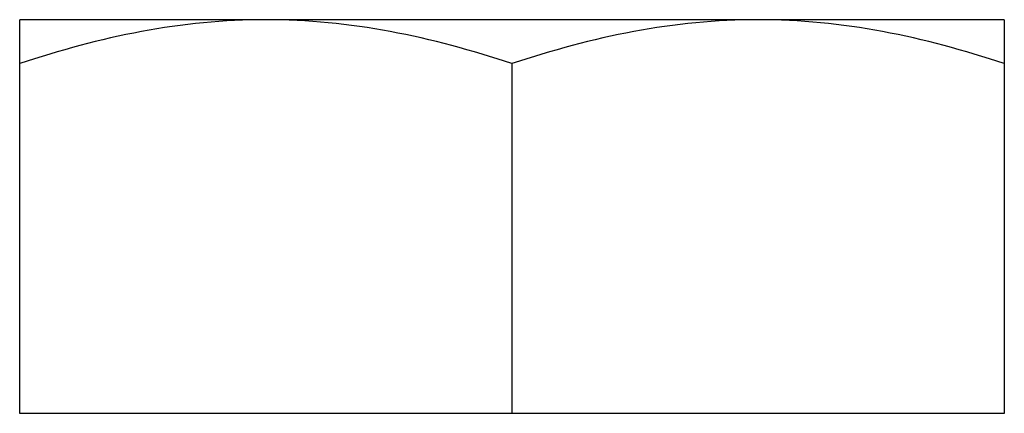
# Model space of a CAD drawing. Extents: x -3114 to 1181, y 8 to 2299.
# Tile 35 of 71: x -2927.09 to -2917.09, y 1458.6 to 1462.6. Entities that reach past the tile are written whole.
import ezdxf

# ---------------------------------------------------------------- set-up
doc = ezdxf.new("R2010")
doc.units = 0
doc.header["$LTSCALE"] = 65.395
doc.layers.get('0').update_dxf_attribs({"linetype": 'CONTINUOUS'})

msp = doc.modelspace()

# ---------------------------------------------------------------- linework, layer by layer
at = {"color": 6, "linetype": 'CONTINUOUS'}
for p, q in [((-2927.09, 1458.597), (-2927.09, 1462.597)), ((-2917.09, 1462.597), (-2927.09, 1462.597)), ((-2917.09, 1462.597), (-2917.09, 1458.597)), ((-2922.09, 1462.151), (-2922.09, 1458.597))]:
    msp.add_line(p, q, dxfattribs=at)
at = {"color": 2, "linetype": 'CONTINUOUS'}
msp.add_line((-2917.09, 1458.597), (-2927.09, 1458.597), dxfattribs=at)
at = {"color": 6, "linetype": 'CONTINUOUS'}
for points, knots in [([(-2924.59, 1462.597), (-2925.013, 1462.597), (-2925.864, 1462.511), (-2926.686, 1462.285), (-2927.09, 1462.151)], [0, 0, 0, 0, 0.49813, 1, 1, 1, 1]), ([(-2922.09, 1462.151), (-2922.494, 1462.285), (-2923.316, 1462.511), (-2924.167, 1462.597), (-2924.59, 1462.597)], [0, 0, 0, 0, 0.50187, 1, 1, 1, 1]), ([(-2919.59, 1462.597), (-2920.013, 1462.597), (-2920.864, 1462.511), (-2921.686, 1462.285), (-2922.09, 1462.151)], [0, 0, 0, 0, 0.49813, 1, 1, 1, 1]), ([(-2917.09, 1462.151), (-2917.494, 1462.285), (-2918.316, 1462.511), (-2919.167, 1462.597), (-2919.59, 1462.597)], [0, 0, 0, 0, 0.50187, 1, 1, 1, 1])]:
    msp.add_open_spline(points, degree=3, knots=knots, dxfattribs=at)

doc.saveas('drawing.dxf')
